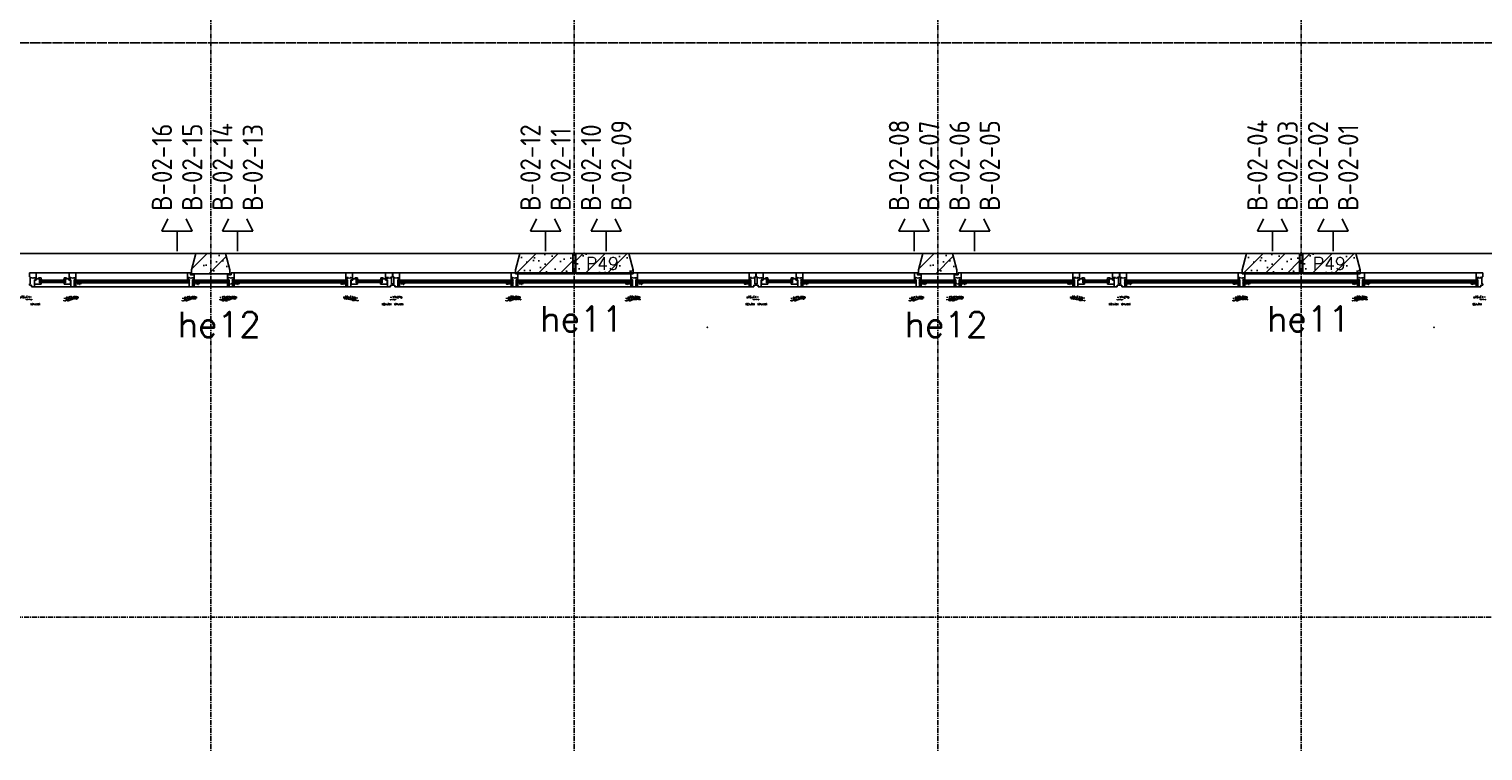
# Model space of a CAD drawing. Extents: x 0 to 1189, y 0 to 841.
# Tile 7 of 44: x 262 to 406, y 129 to 200. Entities that reach past the tile are written whole.
import ezdxf

# ---------------------------------------------------------------- set-up
doc = ezdxf.new("R2010")
doc.units = 0
doc.header["$PDSIZE"] = 2
doc.linetypes.add('B0304', pattern=[6, 5, -0.5, 0, -0.5])
doc.linetypes.add('E0001', pattern=[1, 1, 0])
doc.layers.get('0').update_dxf_attribs({"linetype": 'CONTINUOUS'})
for name, color, linetype in [('AB$1A---_ATTRIB', 9, 'CONTINUOUS'), ('AL$1A---_ALGEMEEN', 9, 'CONTINUOUS'), ('AT$1A---_TEKSTK', 15, 'CONTINUOUS'), ('GOTEN', 3, 'CONTINUOUS'), ('STRAMIEN', 1, 'CONTINUOUS'), ('VITELCODERING', 5, 'CONTINUOUS'), ('VITELDATA', 1, 'CONTINUOUS')]:
    doc.layers.add(name, color=color, linetype=linetype)
doc.styles.add('ROMANS', font='romans.shx', dxfattribs={"height": 300})
doc.styles.get("Standard").update_dxf_attribs({"font": 'ISO'})

# ---------------------------------------------------------------- blocks, each defined once
blk = doc.blocks.new('$DAT003')
for p, q in [((3.2, 0.9), (2, 1.5)), ((2, -1.5), (2, 1.5)), ((0, 0), (2, 0)), ((3.2, -0.9), (2, -1.5))]:
    blk.add_line(p, q)
blk = doc.blocks.new('-GLASA')
at = {"layer": 'AL$1A---_ALGEMEEN', "color": 15, "ltscale": 2}
for p, q in [((5, 27), (407, 27)), ((5, 27), (5, 3)), ((5, 22), (407, 22)), ((5, 7), (407, 7)), ((5, 3), (407, 3)), ((13, 22), (13, 7))]:
    blk.add_line(p, q, dxfattribs=at)
at = {"layer": 'AL$1A---_ALGEMEEN', "color": 15}
for p, q in [((17, 30), (21, 27)), ((17, 0), (21, 3))]:
    blk.add_line(p, q, dxfattribs=at)
at = {"layer": 'AL$1A---_ALGEMEEN', "color": 15, "ltscale": 2}
blk.add_lwpolyline([(5, 3), (0, 3), (5, 27), (0, 27), (5, 3)], dxfattribs=at)
at = {"layer": 'AL$1A---_ALGEMEEN'}
for p in [(0, 30), (0, 0)]:
    blk.add_point(p, dxfattribs=at)
blk = doc.blocks.new('XREF_B-A3-II-114')
at = {"layer": 'AL$1A---_ALGEMEEN', "ltscale": 2}
h = blk.add_hatch(dxfattribs=at)
h.set_pattern_fill('PREFB', color=8, scale=8, angle=180, style=0)
h.set_pattern_definition([(225, (35673.26, 29796.29), (108.6116, -108.6116), []), (197, (35673.26, 29796.29), (-41.26, -127.7242), [0, -130.56, -73.92, 0, -107.52]), (228, (35673.26, 29796.29), (29.465, -129.875), [0, -129.28, 0, -131.84, 0, -106.24]), (251, (35673.26, 29796.29), (76.6585, -107.6209), [0, -128, 0, -768, -105.28])])
h.paths.add_polyline_path([(42858, 29796), (42333, 29796), (42290, 29636), (42290, 29596), (42858, 29596)])
h.paths.add_polyline_path([(39420, 29796), (39126, 29796), (39083, 29636), (39083, 29596), (39463, 29596), (39463, 29636)])
h.paths.add_polyline_path([(36213, 29796), (35688, 29796), (35688, 29596), (36256, 29596), (36256, 29636)])
h = blk.add_hatch(dxfattribs=at)
h.set_pattern_fill('PREFB', color=8, scale=8, angle=180, style=0)
h.set_pattern_definition([(225, (42873.26, 29796.29), (108.6116, -108.6116), []), (197, (42873.26, 29796.29), (-41.26, -127.7242), [0, -130.56, -73.92, 0, -107.52]), (228, (42873.26, 29796.29), (29.465, -129.875), [0, -129.28, 0, -131.84, 0, -106.24]), (251, (42873.26, 29796.29), (76.6585, -107.6209), [0, -128, 0, -768, -105.28])])
h.paths.add_polyline_path([(50058, 29796), (49533, 29796), (49490, 29636), (49490, 29596), (50058, 29596)])
h.paths.add_polyline_path([(46620, 29796), (46326, 29796), (46283, 29636), (46283, 29596), (46663, 29596), (46663, 29636)])
h.paths.add_polyline_path([(43413, 29796), (42888, 29796), (42888, 29596), (43456, 29596), (43456, 29636)])
h = blk.add_hatch(dxfattribs=at)
h.set_pattern_fill('PREFB', color=8, scale=8, angle=180, style=0)
h.set_pattern_definition([(225, (50073.26, 29796.29), (108.6116, -108.6116), []), (197, (50073.26, 29796.29), (-41.26, -127.7242), [0, -130.56, -73.92, 0, -107.52]), (228, (50073.26, 29796.29), (29.465, -129.875), [0, -129.28, 0, -131.84, 0, -106.24]), (251, (50073.26, 29796.29), (76.6585, -107.6209), [0, -128, 0, -768, -105.28])])
h.paths.add_polyline_path([(57258, 29796), (56733, 29796), (56690, 29636), (56690, 29596), (57258, 29596)])
h.paths.add_polyline_path([(53820, 29796), (53526, 29796), (53483, 29636), (53483, 29596), (53863, 29596), (53863, 29636)])
h.paths.add_polyline_path([(50613, 29796), (50088, 29796), (50088, 29596), (50656, 29596), (50656, 29636)])
at = {"layer": 'AL$1A---_ALGEMEEN', "color": 8, "ltscale": 2}
for p, q in [((35688, 29796), (42858, 29796)), ((42888, 29796), (50058, 29796)), ((50088, 29796), (57258, 29796)), ((37543, 29606), (37476, 29606)), ((37476, 29606), (37476, 29566)), ((37476, 29566), (37485, 29566)), ((37485, 29566), (37485, 29497)), ((37526, 29467), (37526, 29534)), ((37526, 29534), (37543, 29534)), ((37528, 29532), (37545, 29532)), ((37543, 29606), (37870, 29606)), ((37543, 29534), (37543, 29606)), ((37578, 29536), (37578, 29545)), ((37578, 29536), (37595, 29536)), ((37578, 29509), (37583, 29533)), ((37583, 29533), (37578, 29533)), ((37578, 29533), (37583, 29509)), ((37583, 29533), (37707, 29533)), ((37583, 29533), (37583, 29509)), ((37583, 29528), (37707, 29528)), ((37591, 29528), (37591, 29513)), ((37830, 29533), (37707, 29533)), ((37830, 29528), (37707, 29528)), ((37835, 29536), (37818, 29536)), ((37822, 29528), (37822, 29513)), ((37830, 29533), (37830, 29509)), ((37835, 29509), (37830, 29533)), ((37830, 29533), (37835, 29533)), ((37835, 29533), (37830, 29509)), ((37835, 29536), (37835, 29545)), ((37885, 29532), (37868, 29532)), ((37937, 29606), (37870, 29606)), ((37870, 29606), (37870, 29576)), ((37870, 29576), (37870, 29534)), ((37870, 29534), (37887, 29534)), ((37887, 29534), (37887, 29467)), ((37920, 29534), (37937, 29534)), ((37920, 29467), (37920, 29534)), ((37925, 29531), (38327, 29531)), ((37925, 29531), (37925, 29507)), ((37925, 29526), (38327, 29526)), ((37933, 29526), (37933, 29511)), ((37937, 29606), (39042, 29606)), ((37937, 29534), (37937, 29606)), ((38327, 29531), (38653, 29531)), ((38327, 29526), (38653, 29526)), ((39054, 29531), (38653, 29531)), ((39054, 29526), (38653, 29526)), ((39072, 29606), (39042, 29606)), ((39042, 29606), (39042, 29576)), ((39042, 29576), (39042, 29534)), ((39042, 29534), (39059, 29534)), ((39046, 29526), (39046, 29511)), ((39054, 29531), (39054, 29507)), ((39059, 29507), (39054, 29531)), ((39054, 29531), (39059, 29531)), ((39059, 29531), (39054, 29507)), ((39059, 29534), (39059, 29467)), ((39092, 29534), (39109, 29534)), ((39092, 29467), (39092, 29534)), ((39092, 29507), (39097, 29531)), ((39097, 29531), (39092, 29531)), ((39092, 29531), (39097, 29507)), ((39097, 29531), (39273, 29531)), ((39097, 29531), (39097, 29507)), ((39097, 29526), (39273, 29526)), ((39105, 29526), (39105, 29511)), ((39109, 29534), (39109, 29586)), ((39449, 29531), (39273, 29531)), ((39449, 29526), (39273, 29526)), ((39437, 29586), (39437, 29576)), ((39437, 29576), (39437, 29534)), ((39437, 29534), (39454, 29534)), ((39441, 29526), (39441, 29511)), ((39449, 29531), (39449, 29507)), ((39454, 29507), (39449, 29531)), ((39449, 29531), (39454, 29531)), ((39454, 29531), (39449, 29507)), ((39454, 29534), (39454, 29467)), ((39504, 29606), (39474, 29606)), ((39487, 29534), (39504, 29534)), ((39487, 29467), (39487, 29534)), ((39492, 29531), (39894, 29531)), ((39492, 29531), (39492, 29507)), ((39492, 29526), (39894, 29526)), ((39500, 29526), (39500, 29511)), ((39504, 29606), (41005, 29606)), ((39504, 29534), (39504, 29606)), ((40221, 29531), (39895, 29531)), ((40221, 29526), (39895, 29526)), ((40622, 29531), (40221, 29531)), ((40622, 29526), (40221, 29526)), ((40610, 29534), (40610, 29606)), ((40610, 29606), (40677, 29606)), ((40627, 29534), (40610, 29534)), ((40614, 29526), (40614, 29511)), ((40622, 29531), (40622, 29507)), ((40627, 29507), (40622, 29531)), ((40622, 29531), (40627, 29531)), ((40627, 29531), (40622, 29507)), ((40627, 29467), (40627, 29534)), ((40677, 29534), (40660, 29534)), ((40660, 29534), (40660, 29467)), ((40662, 29532), (40679, 29532)), ((41005, 29606), (40677, 29606)), ((40677, 29606), (40677, 29576)), ((40677, 29576), (40677, 29534)), ((40712, 29536), (40712, 29545)), ((40712, 29536), (40729, 29536)), ((40712, 29509), (40717, 29533)), ((40717, 29533), (40712, 29533)), ((40712, 29533), (40717, 29509)), ((40717, 29533), (40841, 29533)), ((40717, 29533), (40717, 29509)), ((40717, 29528), (40841, 29528)), ((40725, 29528), (40725, 29513)), ((40965, 29533), (40841, 29533)), ((40965, 29528), (40841, 29528)), ((40970, 29536), (40953, 29536)), ((40957, 29528), (40957, 29513)), ((40965, 29533), (40965, 29509)), ((40970, 29509), (40965, 29533)), ((40965, 29533), (40970, 29533)), ((40970, 29533), (40965, 29509)), ((40970, 29536), (40970, 29545)), ((41020, 29532), (41003, 29532)), ((41005, 29534), (41005, 29606)), ((41005, 29606), (41072, 29606)), ((41022, 29534), (41005, 29534)), ((41022, 29467), (41022, 29534)), ((41072, 29566), (41063, 29566)), ((41063, 29566), (41063, 29497)), ((41072, 29606), (41072, 29566)), ((41143, 29606), (41076, 29606)), ((41076, 29606), (41076, 29566)), ((41076, 29566), (41085, 29566)), ((41085, 29566), (41085, 29497)), ((41126, 29467), (41126, 29534)), ((41126, 29534), (41143, 29534)), ((41143, 29606), (42248, 29606)), ((41143, 29534), (41143, 29606)), ((41532, 29531), (41858, 29531)), ((41532, 29526), (41858, 29526)), ((42315, 29606), (42248, 29606)), ((42248, 29606), (42248, 29576)), ((42248, 29576), (42248, 29534)), ((42248, 29534), (42265, 29534)), ((42265, 29534), (42265, 29467)), ((42298, 29534), (42315, 29534)), ((42298, 29467), (42298, 29534)), ((42315, 29606), (43432, 29606)), ((42315, 29534), (42315, 29606)), ((42704, 29531), (43042, 29531)), ((42704, 29526), (43042, 29526)), ((43499, 29606), (43432, 29606)), ((43432, 29606), (43432, 29576)), ((43432, 29576), (43432, 29534)), ((43432, 29534), (43449, 29534)), ((43449, 29534), (43449, 29467)), ((43482, 29534), (43499, 29534)), ((43482, 29467), (43482, 29534)), ((43499, 29606), (44605, 29606)), ((43499, 29534), (43499, 29606)), ((44215, 29531), (43889, 29531)), ((44215, 29526), (43889, 29526)), ((44605, 29534), (44605, 29606)), ((44605, 29606), (44672, 29606)), ((44622, 29534), (44605, 29534)), ((44622, 29467), (44622, 29534)), ((44672, 29566), (44663, 29566)), ((44663, 29566), (44663, 29497)), ((44672, 29606), (44672, 29566)), ((44743, 29606), (44676, 29606)), ((44676, 29606), (44676, 29566)), ((44676, 29566), (44685, 29566)), ((44685, 29566), (44685, 29497)), ((44726, 29467), (44726, 29534)), ((44726, 29534), (44743, 29534)), ((44728, 29532), (44745, 29532)), ((44743, 29606), (45070, 29606)), ((44743, 29534), (44743, 29606)), ((44778, 29536), (44778, 29545)), ((44778, 29536), (44795, 29536)), ((44778, 29509), (44783, 29533)), ((44783, 29533), (44778, 29533)), ((44778, 29533), (44783, 29509)), ((44783, 29533), (44907, 29533)), ((44783, 29533), (44783, 29509)), ((44783, 29528), (44907, 29528)), ((44791, 29528), (44791, 29513)), ((45030, 29533), (44907, 29533)), ((45030, 29528), (44907, 29528)), ((45035, 29536), (45018, 29536)), ((45022, 29528), (45022, 29513)), ((45030, 29533), (45030, 29509)), ((45035, 29509), (45030, 29533)), ((45030, 29533), (45035, 29533)), ((45035, 29533), (45030, 29509)), ((45035, 29536), (45035, 29545)), ((45085, 29532), (45068, 29532)), ((45137, 29606), (45070, 29606)), ((45070, 29606), (45070, 29576)), ((45070, 29576), (45070, 29534)), ((45070, 29534), (45087, 29534)), ((45087, 29534), (45087, 29467)), ((45120, 29534), (45137, 29534)), ((45120, 29467), (45120, 29534)), ((45125, 29531), (45527, 29531)), ((45125, 29531), (45125, 29507)), ((45125, 29526), (45527, 29526)), ((45133, 29526), (45133, 29511)), ((45137, 29606), (46242, 29606)), ((45137, 29534), (45137, 29606)), ((45527, 29531), (45853, 29531)), ((45527, 29526), (45853, 29526)), ((46254, 29531), (45853, 29531)), ((46254, 29526), (45853, 29526)), ((46272, 29606), (46242, 29606)), ((46242, 29606), (46242, 29576)), ((46242, 29576), (46242, 29534)), ((46242, 29534), (46259, 29534)), ((46246, 29526), (46246, 29511)), ((46254, 29531), (46254, 29507)), ((46259, 29507), (46254, 29531)), ((46254, 29531), (46259, 29531)), ((46259, 29531), (46254, 29507)), ((46259, 29534), (46259, 29467)), ((46292, 29534), (46309, 29534)), ((46292, 29467), (46292, 29534)), ((46292, 29507), (46297, 29531)), ((46297, 29531), (46292, 29531)), ((46292, 29531), (46297, 29507)), ((46297, 29531), (46473, 29531)), ((46297, 29531), (46297, 29507)), ((46297, 29526), (46473, 29526)), ((46305, 29526), (46305, 29511)), ((46309, 29534), (46309, 29586)), ((46649, 29531), (46473, 29531)), ((46649, 29526), (46473, 29526)), ((46637, 29586), (46637, 29576)), ((46637, 29576), (46637, 29534)), ((46637, 29534), (46654, 29534)), ((46641, 29526), (46641, 29511)), ((46649, 29531), (46649, 29507)), ((46654, 29507), (46649, 29531)), ((46649, 29531), (46654, 29531)), ((46654, 29531), (46649, 29507)), ((46654, 29534), (46654, 29467)), ((46704, 29606), (46674, 29606)), ((46687, 29534), (46704, 29534)), ((46687, 29467), (46687, 29534)), ((46692, 29531), (47094, 29531)), ((46692, 29531), (46692, 29507)), ((46692, 29526), (47094, 29526)), ((46700, 29526), (46700, 29511)), ((46704, 29606), (48205, 29606)), ((46704, 29534), (46704, 29606)), ((47421, 29531), (47095, 29531)), ((47421, 29526), (47095, 29526)), ((47822, 29531), (47421, 29531)), ((47822, 29526), (47421, 29526)), ((47810, 29534), (47810, 29606)), ((47810, 29606), (47877, 29606)), ((47827, 29534), (47810, 29534)), ((47814, 29526), (47814, 29511)), ((47822, 29531), (47822, 29507)), ((47827, 29507), (47822, 29531)), ((47822, 29531), (47827, 29531)), ((47827, 29531), (47822, 29507)), ((47827, 29467), (47827, 29534)), ((47877, 29534), (47860, 29534)), ((47860, 29534), (47860, 29467)), ((47862, 29532), (47879, 29532)), ((48205, 29606), (47877, 29606)), ((47877, 29606), (47877, 29576)), ((47877, 29576), (47877, 29534)), ((47912, 29536), (47912, 29545)), ((47912, 29536), (47929, 29536)), ((47912, 29509), (47917, 29533)), ((47917, 29533), (47912, 29533)), ((47912, 29533), (47917, 29509)), ((47917, 29533), (48041, 29533)), ((47917, 29533), (47917, 29509)), ((47917, 29528), (48041, 29528)), ((47925, 29528), (47925, 29513)), ((48165, 29533), (48041, 29533)), ((48165, 29528), (48041, 29528)), ((48170, 29536), (48153, 29536)), ((48157, 29528), (48157, 29513)), ((48165, 29533), (48165, 29509)), ((48170, 29509), (48165, 29533)), ((48165, 29533), (48170, 29533)), ((48170, 29533), (48165, 29509)), ((48170, 29536), (48170, 29545)), ((48220, 29532), (48203, 29532)), ((48205, 29534), (48205, 29606)), ((48205, 29606), (48272, 29606)), ((48222, 29534), (48205, 29534)), ((48222, 29467), (48222, 29534)), ((48272, 29566), (48263, 29566)), ((48263, 29566), (48263, 29497)), ((48272, 29606), (48272, 29566)), ((48343, 29606), (48276, 29606)), ((48276, 29606), (48276, 29566)), ((48276, 29566), (48285, 29566)), ((48285, 29566), (48285, 29497)), ((48326, 29467), (48326, 29534)), ((48326, 29534), (48343, 29534)), ((48343, 29606), (49448, 29606)), ((48343, 29534), (48343, 29606)), ((48732, 29531), (49058, 29531)), ((48732, 29526), (49058, 29526)), ((49515, 29606), (49448, 29606)), ((49448, 29606), (49448, 29576)), ((49448, 29576), (49448, 29534)), ((49448, 29534), (49465, 29534)), ((49465, 29534), (49465, 29467)), ((49498, 29534), (49515, 29534)), ((49498, 29467), (49498, 29534)), ((49515, 29606), (50632, 29606)), ((49515, 29534), (49515, 29606)), ((49904, 29531), (50242, 29531)), ((49904, 29526), (50242, 29526)), ((50699, 29606), (50632, 29606)), ((50632, 29606), (50632, 29576)), ((50632, 29576), (50632, 29534)), ((50632, 29534), (50649, 29534)), ((50649, 29534), (50649, 29467)), ((50682, 29534), (50699, 29534)), ((50682, 29467), (50682, 29534)), ((50699, 29606), (51805, 29606)), ((50699, 29534), (50699, 29606)), ((51415, 29531), (51089, 29531)), ((51415, 29526), (51089, 29526)), ((51805, 29534), (51805, 29606)), ((51805, 29606), (51872, 29606)), ((51822, 29534), (51805, 29534)), ((51822, 29467), (51822, 29534)), ((51872, 29566), (51863, 29566)), ((51863, 29566), (51863, 29497)), ((51872, 29606), (51872, 29566)), ((37485, 29497), (37476, 29497)), ((37476, 29497), (37476, 29482)), ((37496, 29482), (37476, 29482)), ((37496, 29482), (37496, 29467)), ((37496, 29467), (37526, 29467)), ((37526, 29467), (39059, 29467)), ((37526, 29467), (37887, 29467)), ((37583, 29509), (37578, 29509)), ((37583, 29513), (37707, 29513)), ((37583, 29509), (37707, 29509)), ((37830, 29513), (37707, 29513)), ((37830, 29509), (37707, 29509)), ((37830, 29509), (37835, 29509)), ((37887, 29467), (37913, 29467)), ((37913, 29467), (37913, 29467)), ((37913, 29467), (37920, 29467)), ((37925, 29511), (38327, 29511)), ((37925, 29507), (38327, 29507)), ((38327, 29511), (38653, 29511)), ((38327, 29507), (38653, 29507)), ((39054, 29511), (38653, 29511)), ((39054, 29507), (38653, 29507)), ((39054, 29507), (39059, 29507)), ((39059, 29467), (39085, 29467)), ((39085, 29467), (39085, 29467)), ((39085, 29467), (39092, 29467)), ((39097, 29507), (39092, 29507)), ((39092, 29467), (39454, 29467)), ((39097, 29511), (39273, 29511)), ((39097, 29507), (39273, 29507)), ((39449, 29511), (39273, 29511)), ((39449, 29507), (39273, 29507)), ((39449, 29507), (39454, 29507)), ((39454, 29467), (39480, 29467)), ((39480, 29467), (39480, 29467)), ((39480, 29467), (39487, 29467)), ((39487, 29467), (41022, 29467)), ((39492, 29511), (39894, 29511)), ((39492, 29507), (39894, 29507)), ((40221, 29511), (39895, 29511)), ((40221, 29507), (39895, 29507)), ((40622, 29511), (40221, 29511)), ((40622, 29507), (40221, 29507)), ((40584, 29477), (40584, 29477)), ((40622, 29507), (40627, 29507)), ((40634, 29467), (40627, 29467)), ((40660, 29467), (40634, 29467)), ((40634, 29467), (40634, 29467)), ((41022, 29467), (40660, 29467)), ((40717, 29509), (40712, 29509)), ((40717, 29513), (40841, 29513)), ((40717, 29509), (40841, 29509)), ((40965, 29513), (40841, 29513)), ((40965, 29509), (40841, 29509)), ((40965, 29509), (40970, 29509)), ((41052, 29467), (41022, 29467)), ((41052, 29482), (41052, 29467)), ((41052, 29482), (41072, 29482)), ((41063, 29497), (41072, 29497)), ((41072, 29497), (41072, 29482)), ((41085, 29497), (41076, 29497)), ((41076, 29497), (41076, 29482)), ((41096, 29482), (41076, 29482)), ((41096, 29482), (41096, 29467)), ((41096, 29467), (41126, 29467)), ((41126, 29467), (42265, 29467)), ((41532, 29511), (41858, 29511)), ((41532, 29507), (41858, 29507)), ((42265, 29467), (42291, 29467)), ((42291, 29467), (42291, 29467)), ((42291, 29467), (42298, 29467)), ((42298, 29467), (43449, 29467)), ((42704, 29511), (43042, 29511)), ((42704, 29507), (43042, 29507)), ((43449, 29467), (43475, 29467)), ((43475, 29467), (43475, 29467)), ((43475, 29467), (43482, 29467)), ((43482, 29467), (44622, 29467)), ((44215, 29511), (43889, 29511)), ((44215, 29507), (43889, 29507)), ((44652, 29467), (44622, 29467)), ((44652, 29482), (44652, 29467)), ((44652, 29482), (44672, 29482)), ((44663, 29497), (44672, 29497)), ((44672, 29497), (44672, 29482)), ((44685, 29497), (44676, 29497)), ((44676, 29497), (44676, 29482)), ((44696, 29482), (44676, 29482)), ((44696, 29482), (44696, 29467)), ((44696, 29467), (44726, 29467)), ((44726, 29467), (46259, 29467)), ((44726, 29467), (45087, 29467)), ((44783, 29509), (44778, 29509)), ((44783, 29513), (44907, 29513)), ((44783, 29509), (44907, 29509)), ((45030, 29513), (44907, 29513)), ((45030, 29509), (44907, 29509)), ((45030, 29509), (45035, 29509)), ((45087, 29467), (45113, 29467)), ((45113, 29467), (45113, 29467)), ((45113, 29467), (45120, 29467)), ((45125, 29511), (45527, 29511)), ((45125, 29507), (45527, 29507)), ((45527, 29511), (45853, 29511)), ((45527, 29507), (45853, 29507)), ((46254, 29511), (45853, 29511)), ((46254, 29507), (45853, 29507)), ((46254, 29507), (46259, 29507)), ((46259, 29467), (46285, 29467)), ((46285, 29467), (46285, 29467)), ((46285, 29467), (46292, 29467)), ((46297, 29507), (46292, 29507)), ((46292, 29467), (46654, 29467)), ((46297, 29511), (46473, 29511)), ((46297, 29507), (46473, 29507)), ((46649, 29511), (46473, 29511)), ((46649, 29507), (46473, 29507)), ((46649, 29507), (46654, 29507)), ((46654, 29467), (46680, 29467)), ((46680, 29467), (46680, 29467)), ((46680, 29467), (46687, 29467)), ((46687, 29467), (48222, 29467)), ((46692, 29511), (47094, 29511)), ((46692, 29507), (47094, 29507)), ((47421, 29511), (47095, 29511)), ((47421, 29507), (47095, 29507)), ((47822, 29511), (47421, 29511)), ((47822, 29507), (47421, 29507)), ((47784, 29477), (47784, 29477)), ((47822, 29507), (47827, 29507)), ((47834, 29467), (47827, 29467)), ((47860, 29467), (47834, 29467)), ((47834, 29467), (47834, 29467)), ((48222, 29467), (47860, 29467)), ((47917, 29509), (47912, 29509)), ((47917, 29513), (48041, 29513)), ((47917, 29509), (48041, 29509)), ((48165, 29513), (48041, 29513)), ((48165, 29509), (48041, 29509)), ((48165, 29509), (48170, 29509)), ((48252, 29467), (48222, 29467)), ((48252, 29482), (48252, 29467)), ((48252, 29482), (48272, 29482)), ((48263, 29497), (48272, 29497)), ((48272, 29497), (48272, 29482)), ((48285, 29497), (48276, 29497)), ((48276, 29497), (48276, 29482)), ((48296, 29482), (48276, 29482)), ((48296, 29482), (48296, 29467)), ((48296, 29467), (48326, 29467)), ((48326, 29467), (49465, 29467)), ((48732, 29511), (49058, 29511)), ((48732, 29507), (49058, 29507)), ((49465, 29467), (49491, 29467)), ((49491, 29467), (49491, 29467)), ((49491, 29467), (49498, 29467)), ((49498, 29467), (50649, 29467)), ((49904, 29511), (50242, 29511)), ((49904, 29507), (50242, 29507)), ((50649, 29467), (50675, 29467)), ((50675, 29467), (50675, 29467)), ((50675, 29467), (50682, 29467)), ((50682, 29467), (51822, 29467)), ((51415, 29511), (51089, 29511)), ((51415, 29507), (51089, 29507)), ((51852, 29467), (51822, 29467)), ((51852, 29482), (51852, 29467)), ((51852, 29482), (51872, 29482)), ((51863, 29497), (51872, 29497)), ((51872, 29497), (51872, 29482))]:
    blk.add_line(p, q, dxfattribs=at)
at = {"layer": 'AL$1A---_ALGEMEEN', "color": 8, "linetype": 'Continuous', "ltscale": 2}
for p, q in [((39126, 29796), (39083, 29636)), ((39420, 29796), (39126, 29796)), ((39463, 29636), (39420, 29796)), ((42290, 29636), (42333, 29796)), ((42333, 29796), (42858, 29796)), ((42858, 29796), (42858, 29596)), ((43413, 29796), (42888, 29796)), ((42888, 29796), (42888, 29596)), ((43456, 29636), (43413, 29796)), ((46326, 29796), (46283, 29636)), ((46620, 29796), (46326, 29796)), ((46663, 29636), (46620, 29796)), ((49490, 29636), (49533, 29796)), ((49533, 29796), (50058, 29796)), ((50058, 29796), (50058, 29596)), ((50613, 29796), (50088, 29796)), ((50088, 29796), (50088, 29596)), ((50656, 29636), (50613, 29796)), ((39083, 29636), (39083, 29596)), ((39083, 29596), (39463, 29596)), ((39463, 29596), (39463, 29636)), ((42290, 29596), (42290, 29636)), ((42858, 29596), (42290, 29596)), ((42888, 29596), (43456, 29596)), ((43456, 29596), (43456, 29636)), ((46283, 29636), (46283, 29596)), ((46283, 29596), (46663, 29596)), ((46663, 29596), (46663, 29636)), ((49490, 29596), (49490, 29636)), ((50058, 29596), (49490, 29596)), ((50088, 29596), (50656, 29596)), ((50656, 29596), (50656, 29636))]:
    blk.add_line(p, q, dxfattribs=at)
at = {"layer": 'AL$1A---_ALGEMEEN', "color": 8}
for p, q in [((37528, 29532), (37528, 29491)), ((37545, 29532), (37545, 29545)), ((37578, 29545), (37545, 29545)), ((37568, 29555), (37566, 29545)), ((37592, 29555), (37568, 29555)), ((37578, 29506), (37578, 29536)), ((37592, 29555), (37595, 29536)), ((37595, 29536), (37599, 29533)), ((37818, 29536), (37814, 29533)), ((37821, 29555), (37818, 29536)), ((37821, 29555), (37845, 29555)), ((37835, 29545), (37868, 29545)), ((37835, 29506), (37835, 29536)), ((37845, 29555), (37847, 29545)), ((37868, 29532), (37868, 29545)), ((37885, 29532), (37885, 29491)), ((37937, 29534), (37941, 29531)), ((39042, 29534), (39038, 29531)), ((39109, 29534), (39113, 29531)), ((39437, 29534), (39433, 29531)), ((39504, 29534), (39508, 29531)), ((40610, 29534), (40606, 29531)), ((40662, 29532), (40662, 29491)), ((40679, 29532), (40679, 29545)), ((40712, 29545), (40679, 29545)), ((40702, 29555), (40701, 29545)), ((40726, 29555), (40702, 29555)), ((40712, 29506), (40712, 29536)), ((40726, 29555), (40729, 29536)), ((40729, 29536), (40733, 29533)), ((40953, 29536), (40949, 29533)), ((40956, 29555), (40953, 29536)), ((40956, 29555), (40980, 29555)), ((40970, 29545), (41003, 29545)), ((40970, 29506), (40970, 29536)), ((40980, 29555), (40981, 29545)), ((41003, 29532), (41003, 29545)), ((41020, 29532), (41020, 29491)), ((44728, 29532), (44728, 29491)), ((44745, 29532), (44745, 29545)), ((44778, 29545), (44745, 29545)), ((44768, 29555), (44766, 29545)), ((44792, 29555), (44768, 29555)), ((44778, 29506), (44778, 29536)), ((44792, 29555), (44795, 29536)), ((44795, 29536), (44799, 29533)), ((45018, 29536), (45014, 29533)), ((45021, 29555), (45018, 29536)), ((45021, 29555), (45045, 29555)), ((45035, 29545), (45068, 29545)), ((45035, 29506), (45035, 29536)), ((45045, 29555), (45047, 29545)), ((45068, 29532), (45068, 29545)), ((45085, 29532), (45085, 29491)), ((45137, 29534), (45141, 29531)), ((46242, 29534), (46238, 29531)), ((46309, 29534), (46313, 29531)), ((46637, 29534), (46633, 29531)), ((46704, 29534), (46708, 29531)), ((47810, 29534), (47806, 29531)), ((47862, 29532), (47862, 29491)), ((47879, 29532), (47879, 29545)), ((47912, 29545), (47879, 29545)), ((47902, 29555), (47901, 29545)), ((47926, 29555), (47902, 29555)), ((47912, 29506), (47912, 29536)), ((47926, 29555), (47929, 29536)), ((47929, 29536), (47933, 29533)), ((48153, 29536), (48149, 29533)), ((48156, 29555), (48153, 29536)), ((48156, 29555), (48180, 29555)), ((48170, 29545), (48203, 29545)), ((48170, 29506), (48170, 29536)), ((48180, 29555), (48181, 29545)), ((48203, 29532), (48203, 29545)), ((48220, 29532), (48220, 29491)), ((37528, 29491), (37592, 29491)), ((37578, 29506), (37595, 29506)), ((37592, 29491), (37595, 29506)), ((37595, 29506), (37599, 29509)), ((37818, 29506), (37814, 29509)), ((37835, 29506), (37818, 29506)), ((37821, 29491), (37818, 29506)), ((37885, 29491), (37821, 29491)), ((37937, 29504), (37941, 29507)), ((39042, 29504), (39038, 29507)), ((39109, 29504), (39113, 29507)), ((39437, 29504), (39433, 29507)), ((39504, 29504), (39508, 29507)), ((40610, 29504), (40606, 29507)), ((40662, 29491), (40727, 29491)), ((40712, 29506), (40729, 29506)), ((40727, 29491), (40729, 29506)), ((40729, 29506), (40733, 29509)), ((40953, 29506), (40949, 29509)), ((40970, 29506), (40953, 29506)), ((40955, 29491), (40953, 29506)), ((41020, 29491), (40955, 29491)), ((44728, 29491), (44792, 29491)), ((44778, 29506), (44795, 29506)), ((44792, 29491), (44795, 29506)), ((44795, 29506), (44799, 29509)), ((45018, 29506), (45014, 29509)), ((45035, 29506), (45018, 29506)), ((45021, 29491), (45018, 29506)), ((45085, 29491), (45021, 29491)), ((45137, 29504), (45141, 29507)), ((46242, 29504), (46238, 29507)), ((46309, 29504), (46313, 29507)), ((46637, 29504), (46633, 29507)), ((46704, 29504), (46708, 29507)), ((47810, 29504), (47806, 29507)), ((47862, 29491), (47927, 29491)), ((47912, 29506), (47929, 29506)), ((47927, 29491), (47929, 29506)), ((47929, 29506), (47933, 29509)), ((48153, 29506), (48149, 29509)), ((48170, 29506), (48153, 29506)), ((48155, 29491), (48153, 29506)), ((48220, 29491), (48155, 29491))]:
    blk.add_line(p, q, dxfattribs=at)
at = {"layer": 'AL$1A---_ALGEMEEN', "color": 8, "ltscale": 2}
for points in [[(37925, 29507), (37920, 29507), (37925, 29531), (37920, 29531), (37925, 29507)], [(39072, 29606), (39072, 29586), (39109, 29586)], [(39474, 29606), (39474, 29586), (39437, 29586)], [(39492, 29507), (39487, 29507), (39492, 29531), (39487, 29531), (39492, 29507)], [(45125, 29507), (45120, 29507), (45125, 29531), (45120, 29531), (45125, 29507)], [(46272, 29606), (46272, 29586), (46309, 29586)], [(46674, 29606), (46674, 29586), (46637, 29586)], [(46692, 29507), (46687, 29507), (46692, 29531), (46687, 29531), (46692, 29507)]]:
    blk.add_lwpolyline(points, dxfattribs=at)
at = {"layer": 'AL$1A---_ALGEMEEN', "color": 8}
for points in [[(37920, 29477), (37937, 29477), (37937, 29504), (37920, 29504)], [(37920, 29477), (37937, 29477), (37937, 29504), (37920, 29504)], [(39092, 29477), (39109, 29477), (39109, 29504), (39092, 29504)], [(39437, 29477), (39454, 29477), (39454, 29504), (39437, 29504)], [(39487, 29477), (39504, 29477), (39504, 29504), (39487, 29504)], [(40627, 29477), (40610, 29477), (40610, 29504), (40627, 29504)], [(40627, 29477), (40610, 29477), (40610, 29504), (40627, 29504)], [(41126, 29477), (41143, 29477), (41143, 29504), (41126, 29504)], [(42265, 29477), (42248, 29477), (42248, 29504), (42265, 29504)], [(42298, 29477), (42315, 29477), (42315, 29504), (42298, 29504)], [(43449, 29477), (43432, 29477), (43432, 29504), (43449, 29504)], [(43483, 29477), (43500, 29477), (43500, 29504), (43483, 29504)], [(44622, 29477), (44605, 29477), (44605, 29504), (44622, 29504)], [(45120, 29477), (45137, 29477), (45137, 29504), (45120, 29504)], [(45120, 29477), (45137, 29477), (45137, 29504), (45120, 29504)], [(46292, 29477), (46309, 29477), (46309, 29504), (46292, 29504)], [(46637, 29477), (46654, 29477), (46654, 29504), (46637, 29504)], [(46687, 29477), (46704, 29477), (46704, 29504), (46687, 29504)], [(47827, 29477), (47810, 29477), (47810, 29504), (47827, 29504)], [(47827, 29477), (47810, 29477), (47810, 29504), (47827, 29504)], [(48326, 29477), (48343, 29477), (48343, 29504), (48326, 29504)], [(49465, 29477), (49448, 29477), (49448, 29504), (49465, 29504)], [(49498, 29477), (49515, 29477), (49515, 29504), (49498, 29504)], [(50649, 29477), (50632, 29477), (50632, 29504), (50649, 29504)], [(50683, 29477), (50700, 29477), (50700, 29504), (50683, 29504)], [(51822, 29477), (51805, 29477), (51805, 29504), (51822, 29504)]]:
    blk.add_lwpolyline(points, close=True, dxfattribs=at)
for p in [(37920, 29534), (39059, 29534), (39092, 29534), (39487, 29534), (40627, 29534), (45120, 29534), (46259, 29534), (46292, 29534), (46687, 29534), (47827, 29534), (37920, 29504), (39059, 29504), (39092, 29504), (39454, 29504), (39487, 29504), (40627, 29504), (45120, 29504), (46259, 29504), (46292, 29504), (46654, 29504), (46687, 29504), (47827, 29504)]:
    blk.add_point(p, dxfattribs=at)
at = {"layer": 'AL$1A---_ALGEMEEN', "color": 8, "ltscale": 2}
for p in [(44190, 29064), (51390, 29064)]:
    blk.add_point(p, dxfattribs=at)
at = {"layer": 'STRAMIEN', "color": 8, "linetype": 'B0304', "ltscale": 10}
for p, q in [((39273, 85496), (39273, 24869)), ((42873, 85496), (42873, 24869)), ((46473, 85496), (46473, 24869)), ((50073, 85496), (50073, 24869)), ((21023, 29796), (107938, 29796)), ((21023, 26196), (48323, 26196)), ((21023, 26196), (107938, 26196))]:
    blk.add_line(p, q, dxfattribs=at)
at = {"layer": 'AL$1A---_ALGEMEEN', "color": 8, "ltscale": 2}
for p in [(41126, 29504), (42298, 29504), (43483, 29504), (48326, 29504), (49498, 29504), (50683, 29504)]:
    blk.add_blockref('-GLASA', p, dxfattribs=at)
at = {"layer": 'AL$1A---_ALGEMEEN', "color": 8, "ltscale": 2, "xscale": -1}
for p in [(42265, 29504), (43449, 29504), (44622, 29504), (49465, 29504), (50649, 29504), (51822, 29504)]:
    blk.add_blockref('-GLASA', p, dxfattribs=at)
at = {"layer": 'AB$1A---_ATTRIB', "color": 8, "linetype": 'Continuous', "style": 'ROMANS'}
for tag, p, height in [('RUIMTENUMMER', (87442, 75784), 200), ('PEILMAAT', (87388, 75527), 150), ('RUIMTENUMMER', (26337, 75275), 200), ('PEILMAAT', (26282, 75018), 150), ('RUIMTENUMMER', (28654, 73979), 200), ('PEILMAAT', (28600, 73722), 150), ('RUIMTENUMMER', (26337, 72872), 200), ('PEILMAAT', (26282, 72614), 150), ('RUIMTENUMMER', (87442, 71085), 200), ('PEILMAAT', (87388, 70827), 150), ('RUIMTENUMMER', (26601, 70494), 200), ('RUIMTENUMMER', (44704, 70494), 200), ('RUIMTENUMMER', (63062, 70494), 200), ('PEILMAAT', (26547, 70236), 150), ('PEILMAAT', (44650, 70236), 150), ('PEILMAAT', (63008, 70236), 150), ('RUIMTENUMMER', (25709, 68386), 200), ('PEILMAAT', (25654, 68128), 150), ('RUIMTENUMMER', (87442, 66868), 200), ('PEILMAAT', (87388, 66611), 150), ('RUIMTENUMMER', (86686, 65335), 200), ('RUIMTENUMMER', (28777, 65054), 200), ('RUIMTENUMMER', (78665, 65032), 200), ('PEILMAAT', (86631, 65078), 150), ('PEILMAAT', (28722, 64796), 150), ('PEILMAAT', (78611, 64774), 150), ('RUIMTENUMMER', (94007, 64082), 200), ('RUIMTENUMMER', (76130, 63992), 200), ('RUIMTENUMMER', (81543, 63992), 200), ('RUIMTENUMMER', (84341, 63737), 200), ('RUIMTENUMMER', (87793, 63737), 200), ('PEILMAAT', (93953, 63824), 150), ('PEILMAAT', (76076, 63734), 150), ('PEILMAAT', (81488, 63734), 150), ('PEILMAAT', (84286, 63479), 150), ('PEILMAAT', (87738, 63479), 150), ('RUIMTENUMMER', (28777, 63059), 200), ('RUIMTENUMMER', (78665, 63062), 200), ('RUIMTENUMMER', (91439, 63158), 200), ('PEILMAAT', (28722, 62801), 150), ('PEILMAAT', (78611, 62805), 150), ('PEILMAAT', (91385, 62901), 150), ('RUIMTENUMMER', (84600, 60368), 200), ('PEILMAAT', (84546, 60111), 150), ('RUIMTENUMMER', (76130, 53241), 200), ('RUIMTENUMMER', (84607, 53241), 200), ('RUIMTENUMMER', (30604, 53028), 200), ('RUIMTENUMMER', (54379, 53028), 200), ('PEILMAAT', (76076, 52984), 150), ('PEILMAAT', (84553, 52984), 150), ('PEILMAAT', (30550, 52771), 150), ('PEILMAAT', (54325, 52771), 150), ('RUIMTENUMMER', (93702, 49263), 200), ('PEILMAAT', (93647, 49005), 150), ('RUIMTENUMMER', (84528, 46579), 200), ('PEILMAAT', (84474, 46322), 150), ('RUIMTENUMMER', (78360, 43177), 200), ('RUIMTENUMMER', (81571, 43181), 200), ('PEILMAAT', (78306, 42920), 150), ('PEILMAAT', (81517, 42924), 150), ('RUIMTENUMMER', (26316, 42849), 200), ('PEILMAAT', (26262, 42592), 150), ('RUIMTENUMMER', (28812, 41377), 200), ('PEILMAAT', (28757, 41119), 150), ('RUIMTENUMMER', (26316, 40511), 200), ('PEILMAAT', (26262, 40253), 150), ('RUIMTENUMMER', (84742, 39845), 200), ('PEILMAAT', (84687, 39588), 150), ('RUIMTENUMMER', (76067, 38649), 200), ('PEILMAAT', (76012, 38391), 150), ('RUIMTENUMMER', (26547, 38136), 200), ('RUIMTENUMMER', (79485, 38210), 200), ('RUIMTENUMMER', (81709, 38210), 200), ('PEILMAAT', (26493, 37878), 150), ('PEILMAAT', (79430, 37952), 150), ('PEILMAAT', (81654, 37952), 150), ('RUIMTENUMMER', (44826, 37734), 200), ('RUIMTENUMMER', (62880, 37734), 200), ('PEILMAAT', (44772, 37477), 150), ('PEILMAAT', (62825, 37477), 150), ('RUIMTENUMMER', (25342, 36256), 200), ('RUIMTENUMMER', (80669, 36367), 200), ('PEILMAAT', (25288, 35999), 150), ('PEILMAAT', (80614, 36109), 150), ('RUIMTENUMMER', (91184, 35271), 200), ('RUIMTENUMMER', (98529, 35271), 200), ('PEILMAAT', (91129, 35013), 150), ('PEILMAAT', (98475, 35013), 150), ('RUIMTENUMMER', (28777, 32678), 200), ('RUIMTENUMMER', (80669, 32690), 200), ('PEILMAAT', (28723, 32420), 150), ('PEILMAAT', (80614, 32433), 150), ('RUIMTENUMMER', (28777, 30449), 200), ('PEILMAAT', (28723, 30192), 150), ('RUIMTENUMMER', (81104, 27867), 200), ('RUIMTENUMMER', (83871, 27864), 200), ('PEILMAAT', (81049, 27610), 150), ('PEILMAAT', (83817, 27607), 150)]:
    blk.add_attdef(tag, p, '', height=height, dxfattribs=at)
for tag, p, height in [('RUIMTENUMMER', (25294, 72567), 200), ('PEILMAAT', (25552, 72512), 150), ('RUIMTENUMMER', (25280, 40147), 200), ('PEILMAAT', (25537, 40093), 150)]:
    blk.add_attdef(tag, p, '', height=height, rotation=90, dxfattribs=at)
at = {"layer": 'AT$1A---_TEKSTK', "color": 8, "ltscale": 2, "style": 'ROMANS'}
for s, height, p in [('P49', 125, (42988, 29634)), ('P49', 125, (50188, 29634)), ('67x139', 10, (37485, 29550)), ('67x139', 10, (37879, 29550)), ('67x139', 10, (39051, 29550)), ('67x139', 10, (39446, 29550)), ('67x139', 10, (41085, 29550)), ('67x139', 10, (42257, 29550)), ('67x139', 10, (43441, 29550)), ('67x139', 10, (44685, 29550)), ('67x139', 10, (45079, 29550)), ('67x139', 10, (46251, 29550)), ('67x139', 10, (46646, 29550)), ('67x139', 10, (48285, 29550)), ('67x139', 10, (49457, 29550)), ('67x139', 10, (50641, 29550)), ('17x27', 10, (37947, 29488)), ('17x27', 10, (37947, 29488)), ('17x27', 10, (39119, 29488)), ('17x27', 10, (39464, 29488)), ('17x27', 10, (39514, 29488)), ('17x27', 10, (41153, 29488)), ('17x27', 10, (42325, 29488)), ('17x27', 10, (43510, 29488)), ('17x27', 10, (45147, 29488)), ('17x27', 10, (45147, 29488)), ('17x27', 10, (46319, 29488)), ('17x27', 10, (46664, 29488)), ('17x27', 10, (46714, 29488)), ('17x27', 10, (48353, 29488)), ('17x27', 10, (49525, 29488)), ('17x27', 10, (50710, 29488)), ('167x139f', 15, (37485, 29286)), ('buiten kozijn', 7, (37814, 29327)), ('-67x139d', 20, (37814, 29344)), ('buiten kozijn', 7, (37841, 29337)), ('buiten kozijn', 7, (37841, 29337)), ('-17x27a', 20, (37841, 29354)), ('-17x27a', 20, (37841, 29354)), ('he12', 250, (38943, 28967)), ('buiten kozijn', 7, (38986, 29327)), ('-67x139d', 20, (38986, 29344)), ('buiten kozijn', 7, (39013, 29337)), ('-17x27a', 20, (39013, 29354)), ('buiten kozijn', 7, (39358, 29337)), ('-17x27a', 20, (39358, 29354)), ('buiten kozijn', 7, (39381, 29327)), ('-67x139d', 20, (39381, 29344)), ('buiten kozijn', 7, (39408, 29337)), ('-17x27a', 20, (39408, 29354)), ('buiten kozijn', 7, (41047, 29337)), ('-17x27a', 20, (41047, 29354)), ('167x139f', 15, (41085, 29286)), ('buiten kozijn', 7, (42192, 29327)), ('-67x139d', 20, (42192, 29344)), ('buiten kozijn', 7, (42219, 29337)), ('-17x27a', 20, (42219, 29354)), ('he11', 250, (42533, 29023)), ('-67x139d', 20, (43376, 29344)), ('buiten kozijn', 7, (43376, 29327)), ('buiten kozijn', 7, (43404, 29337)), ('-17x27a', 20, (43404, 29354)), ('167x139f', 15, (44685, 29286)), ('buiten kozijn', 7, (45014, 29327)), ('-67x139d', 20, (45014, 29344)), ('buiten kozijn', 7, (45041, 29337)), ('buiten kozijn', 7, (45041, 29337)), ('-17x27a', 20, (45041, 29354)), ('-17x27a', 20, (45041, 29354)), ('he12', 250, (46143, 28967)), ('buiten kozijn', 7, (46186, 29327)), ('-67x139d', 20, (46186, 29344)), ('buiten kozijn', 7, (46213, 29337)), ('-17x27a', 20, (46213, 29354)), ('buiten kozijn', 7, (46558, 29337)), ('-17x27a', 20, (46558, 29354)), ('buiten kozijn', 7, (46581, 29327)), ('-67x139d', 20, (46581, 29344)), ('buiten kozijn', 7, (46608, 29337)), ('-17x27a', 20, (46608, 29354)), ('buiten kozijn', 7, (48247, 29337)), ('-17x27a', 20, (48247, 29354)), ('167x139f', 15, (48285, 29286)), ('buiten kozijn', 7, (49392, 29327)), ('-67x139d', 20, (49392, 29344)), ('buiten kozijn', 7, (49419, 29337)), ('-17x27a', 20, (49419, 29354)), ('he11', 250, (49733, 29023)), ('-67x139d', 20, (50576, 29344)), ('buiten kozijn', 7, (50576, 29327)), ('buiten kozijn', 7, (50604, 29337)), ('-17x27a', 20, (50604, 29354))]:
    blk.add_text(s, height=height, dxfattribs=at).set_placement(p)
at = {"layer": 'AT$1A---_TEKSTK', "color": 8, "ltscale": 2, "style": 'ROMANS', "oblique": 180, "text_generation_flag": 4}
for s, height, p in [('67x139', 10, (40668, 29550)), ('67x139', 10, (41063, 29550)), ('67x139', 10, (44663, 29550)), ('67x139', 10, (47868, 29550)), ('67x139', 10, (48263, 29550)), ('67x139', 10, (51863, 29550)), ('17x27', 10, (40600, 29488)), ('17x27', 10, (40600, 29488)), ('17x27', 10, (42238, 29488)), ('17x27', 10, (43422, 29488)), ('17x27', 10, (44595, 29488)), ('17x27', 10, (47800, 29488)), ('17x27', 10, (47800, 29488)), ('17x27', 10, (49438, 29488)), ('17x27', 10, (50622, 29488)), ('17x27', 10, (51795, 29488)), ('-17x27a', 20, (37501, 29354)), ('buiten kozijn', 7, (37501, 29337)), ('-17x27a', 20, (40706, 29354)), ('-17x27a', 20, (40706, 29354)), ('-67x139d', 20, (40733, 29344)), ('buiten kozijn', 7, (40706, 29337)), ('buiten kozijn', 7, (40706, 29337)), ('buiten kozijn', 7, (40733, 29327)), ('167x139f', 15, (41063, 29286)), ('-17x27a', 20, (42344, 29354)), ('buiten kozijn', 7, (42344, 29337)), ('-17x27a', 20, (43528, 29354)), ('buiten kozijn', 7, (43528, 29337)), ('167x139f', 15, (44663, 29286)), ('-17x27a', 20, (44701, 29354)), ('buiten kozijn', 7, (44701, 29337)), ('-17x27a', 20, (47906, 29354)), ('-17x27a', 20, (47906, 29354)), ('-67x139d', 20, (47933, 29344)), ('buiten kozijn', 7, (47906, 29337)), ('buiten kozijn', 7, (47906, 29337)), ('buiten kozijn', 7, (47933, 29327)), ('167x139f', 15, (48263, 29286)), ('-17x27a', 20, (49544, 29354)), ('buiten kozijn', 7, (49544, 29337)), ('-17x27a', 20, (50728, 29354)), ('buiten kozijn', 7, (50728, 29337)), ('167x139f', 15, (51863, 29286)), ('-17x27a', 20, (51901, 29354)), ('buiten kozijn', 7, (51901, 29337))]:
    blk.add_text(s, height=height, rotation=180, dxfattribs=at).set_placement(p)

msp = doc.modelspace()

# ---------------------------------------------------------------- linework, layer by layer
at = {"layer": 'GOTEN', "linetype": 'E0001'}
msp.add_line((637.46, 198.65), (176.52, 198.65), dxfattribs=at)

# ---------------------------------------------------------------- block references
at = {"xscale": 0.01, "yscale": 0.01, "zscale": 0.01}
msp.add_blockref('XREF_B-A3-II-114', (-112.39, -120.19), dxfattribs=at)
at = {"layer": 'VITELDATA', "rotation": 90}
for p in [(277, 178), (283, 178), (313.5, 178), (319.5, 178), (350, 178), (356, 178), (385.5, 178), (391.5, 178)]:
    msp.add_blockref('$DAT003', p, dxfattribs=at)

# ---------------------------------------------------------------- texts
at = {"layer": 'VITELCODERING'}
for s, p in [('B-02-16', (276.5, 182)), ('B-02-15', (279.5, 182)), ('B-02-14', (282.5, 182)), ('B-02-13', (285.5, 182)), ('B-02-12', (313, 182)), ('B-02-11', (316, 182)), ('B-02-10', (319, 182)), ('B-02-09', (322, 182)), ('B-02-08', (349.5, 182)), ('B-02-07', (352.5, 182)), ('B-02-06', (355.5, 182)), ('B-02-05', (358.5, 182)), ('B-02-04', (385, 182)), ('B-02-03', (388, 182)), ('B-02-02', (391, 182)), ('B-02-01', (394, 182))]:
    msp.add_text(s, height=2, rotation=90, dxfattribs=at).set_placement(p)

doc.saveas('drawing.dxf')
